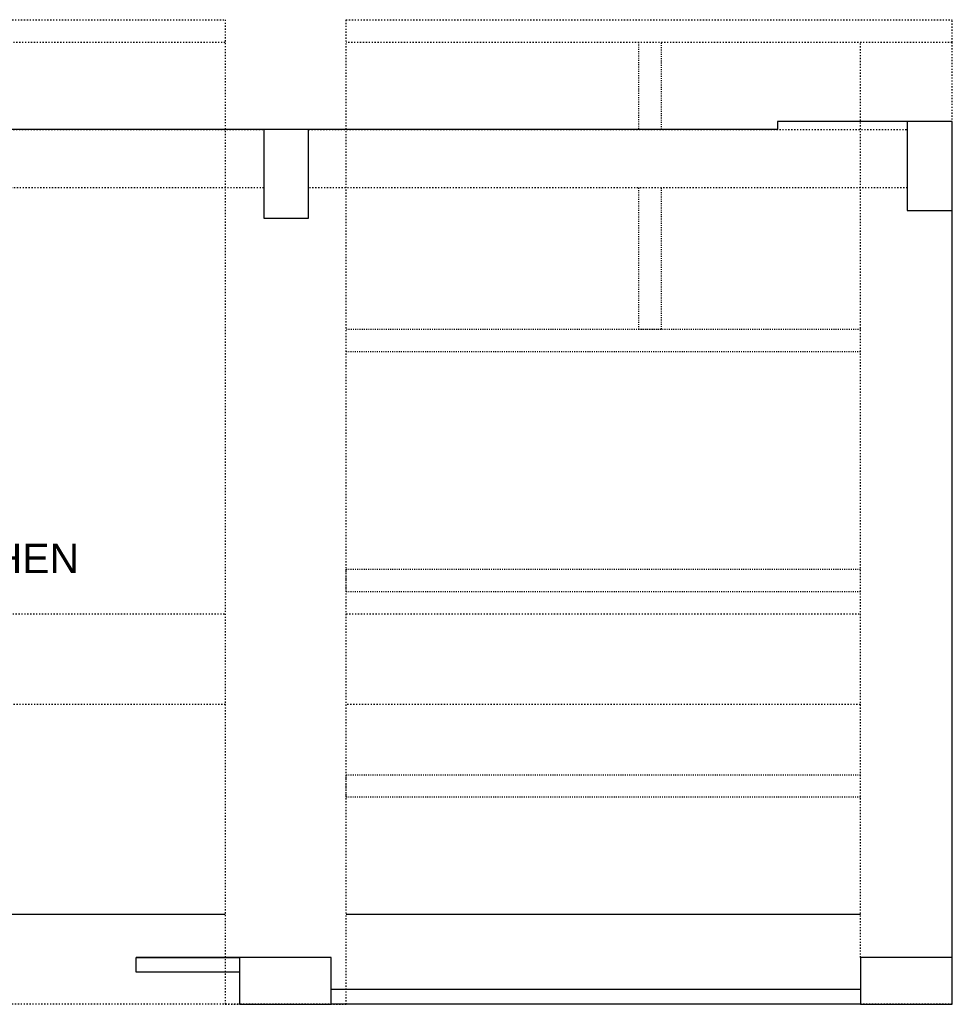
# Model space of a CAD drawing. Header units: millimetres. Extents: x -25505 to 36602, y -611 to 31787.
# Tile 21 of 21: x 27037 to 36602, y 3803 to 13898. Entities that reach past the tile are written whole.
import ezdxf

# ---------------------------------------------------------------- set-up
doc = ezdxf.new("R2010")
doc.units = ezdxf.units.MM
doc.header["$MEASUREMENT"] = 0
doc.linetypes.add('I-XP _GROUND FLOOR$0$ACAD_ISO03W100', pattern=[30, 12, -18])
for name, color, linetype in [('Al_Elec - Smoke Detector', 4, 'Continuous'), ('Struc - Beams', 2, 'I-XP _GROUND FLOOR$0$ACAD_ISO03W100'), ('Struc - Elevation - RCC', 6, 'Continuous'), ('Struc - Walls', 253, 'Continuous')]:
    doc.layers.add(name, color=color, linetype=linetype)
doc.layers.get('0').off()
doc.styles.add('I-FP_00$0$style1', font='arial.ttf')

# ---------------------------------------------------------------- blocks, each defined once
blk = doc.blocks.new('I-XP _GROUND FLOOR')
at = {"layer": 'Struc - Beams'}
for p, q in [((49711, 23421, -1989464), (52615, 23421)), ((52615, 23421), (52615, 13327)), ((53855, 13327), (53855, 23421)), ((53855, 23421, -1989464), (60070, 23421, -6281517)), ((60070, 23189, -6281517), (60070, 23421, -6281517)), ((52615, 23189, -1989464), (49711, 23189, -1989464)), ((60070, 23189, -1989464), (53855, 23189, -1989464)), ((59131, 13807), (59130, 23189, -9436015)), ((53855, 22297), (52615, 22297)), ((60071, 13327), (32153, 13327)), ((52615, 13327), (53855, 13327))]:
    blk.add_line(p, q, dxfattribs=at)
at = {"layer": 'Struc - Beams', "color": 1, "ltscale": 0.75}
for p, q in [((56856, 23189, 8270981), (56856, 22297, 8270981)), ((57089, 22297, 8270981), (57089, 23189, 8270981)), ((56856, 21696, 8270981), (56856, 20249, 8270981)), ((57089, 20249, 8270981), (57089, 21696, 8270981)), ((53859, 20249, 8270981), (59130, 20249, 8270981)), ((56856, 20249, 8270981), (57089, 20249, 8270981)), ((59130, 20016, 8270981), (53859, 20016, 8270981)), ((53857, 17789, 8270981), (59130, 17789, 8270981)), ((59130, 17556, 8270981), (53857, 17556, 8270981)), ((53857, 15681, 8270981), (59130, 15681, 8270981)), ((59130, 15449, 8270981), (53857, 15449, 8270981))]:
    blk.add_line(p, q, dxfattribs=at)
at = {"layer": 'Struc - Beams', "ltscale": 0.75}
for p, q in [((53857, 17556, 8270981), (53857, 17789, 8270981)), ((53857, 15449, 8270981), (53857, 15681, 8270981))]:
    blk.add_line(p, q, dxfattribs=at)
at = {"layer": 'Struc - Beams', "linetype": 'ByBlock'}
for p, q in [((47195, 14250), (52615, 14250)), ((53855, 14250), (59130, 14250))]:
    blk.add_line(p, q, dxfattribs=at)
at = {"layer": 'Struc - Beams'}
for points in [[(60072, 13787), (60072, 13787), (60070, 23189)], [(47195, 14250), (52497, 14250)]]:
    blk.add_lwpolyline(points, dxfattribs=at)
for points in [[(46811, 22297), (53011, 22297), (53011, 21696), (46811, 21696)], [(53471, 22297), (59611, 22297), (59611, 21696), (53471, 21696)]]:
    blk.add_lwpolyline(points, close=True, dxfattribs=at)
at = {"layer": 'Struc - Beams', "elevation": 8270981}
for points in [[(47196, 17331), (52617, 17331)], [(53857, 17331), (59130, 17331)], [(52617, 16401), (47196, 16401)], [(59130, 16401), (53857, 16401)]]:
    blk.add_lwpolyline(points, dxfattribs=at)
at = {"layer": 'Struc - Elevation - RCC'}
for points in [[(59611, 22377), (59611, 21467), (60071, 21467), (60071, 22377)], [(53011, 22297), (53011, 21387), (53471, 21387), (53471, 22297)], [(52761, 13327), (53701, 13327), (53701, 13807), (52761, 13807)], [(59131, 13327), (60071, 13327), (60071, 13807), (59131, 13807)]]:
    blk.add_lwpolyline(points, close=True, dxfattribs=at)
at = {"layer": 'Struc - Walls'}
for p, q in [((59611, 22377), (58281, 22377)), ((58281, 22377), (58281, 22297)), ((59611, 22377), (58281, 22377)), ((58281, 22377), (58281, 22297)), ((53011, 22297), (46811, 22297)), ((53011, 22297), (46811, 22297)), ((58281, 22297), (53471, 22297)), ((58281, 22297), (53471, 22297)), ((60071, 13807), (60071, 21467)), ((60071, 13807), (60071, 21467)), ((52761, 13807), (51701, 13807)), ((51701, 13657), (51701, 13807)), ((52761, 13657), (51701, 13657)), ((59131, 13477), (53701, 13477)), ((59131, 13477), (53701, 13477)), ((59131, 13327), (53701, 13327)), ((59131, 13327), (53701, 13327))]:
    blk.add_line(p, q, dxfattribs=at)
blk.add_lwpolyline([(52761, 13657), (51701, 13657), (51701, 13807), (52761, 13807)], dxfattribs=at)

msp = doc.modelspace()

# ---------------------------------------------------------------- linework, layer by layer
at = {"layer": 'Struc - Walls'}
msp.add_line((36600, 4283), (36600, 11943), dxfattribs=at)

# ---------------------------------------------------------------- block references
msp.add_blockref('I-XP _GROUND FLOOR', (-23471, -9524))

# ---------------------------------------------------------------- texts
at = {"layer": 'Al_Elec - Smoke Detector', "color": 0, "style": 'I-FP_00$0$style1'}
msp.add_text('KITCHEN', height=300, rotation=0.0005, dxfattribs=at).set_placement((25806, 8224))

doc.saveas('drawing.dxf')
